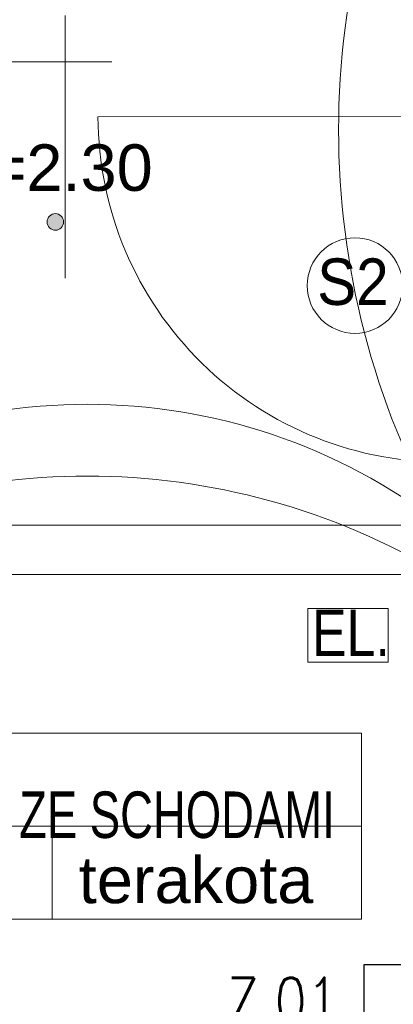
# Model space of a CAD drawing. Header units: millimetres. Extents: x -573548 to 674770, y -184010 to -47794.
# Tile 135 of 181: x 104894 to 106100, y -98054 to -94878. Entities that reach past the tile are written whole.
import ezdxf

# ---------------------------------------------------------------- set-up
doc = ezdxf.new("R2010")
doc.units = ezdxf.units.MM
for name, color, linetype, lineweight in [('A.02 RZUT PIWNICY_is$0$A-DRZWI_Nr_pióra__9', 8, 'Continuous', 9), ('A.02 RZUT PIWNICY_is$0$A-OKNA-OPIS_Nr_pióra__2', 8, 'Continuous', 9), ('A.02 RZUT PIWNICY_is$0$A-OKNA-OPIS_Nr_pióra__8', 8, 'Continuous', 9), ('A.02 RZUT PIWNICY_is$0$A-OPISY-2_Nr_pióra__2', 8, 'Continuous', 9), ('A.02 RZUT PIWNICY_is$0$A-OPISY-3_Nr_pióra__6', 8, 'Continuous', 9), ('A.02 RZUT PIWNICY_is$0$A-WYSOKOSCI_Nr_pióra__7', 8, 'Continuous', 9), ('A.02 RZUT PIWNICY_is$0$opisy inne_Nr_pióra__1', 8, 'Continuous', 9), ('A.02 RZUT PIWNICY_is$0$opisy inne_Nr_pióra__25', 8, 'Continuous', 9), ('A.02 RZUT PIWNICY_is$0$podciagi_Nr_pióra__1', 8, 'Continuous', 9), ('A.02 RZUT PIWNICY_is$0$strop_Nr_pióra__1', 8, 'Continuous', 9), ('BMS_URZĄDZENIA', 30, 'Continuous', 30)]:
    doc.layers.add(name, color=color, linetype=linetype, lineweight=lineweight)
doc.styles.add('A.02 RZUT PIWNICY_is$0$STYL_AUTOMATYCZNY_1', font='arial.ttf')
doc.styles.add('A.02 RZUT PIWNICY_is$0$STYL_AUTOMATYCZNY_4', font='arial.ttf', dxfattribs={"width": 0.8})
doc.styles.add('A.02 RZUT PIWNICY_is$0$STYL_AUTOMATYCZNY_5', font='arial.ttf', dxfattribs={"width": 0.7})
doc.styles.add('A.02 RZUT PIWNICY_is$0$STYL_AUTOMATYCZNY_6', font='arial.ttf', dxfattribs={"width": 0.9})
doc.styles.add('SIMPLEX-10', font='simplex.shx', dxfattribs={"width": 0.8, "height": 10})

# ---------------------------------------------------------------- blocks, each defined once
blk = doc.blocks.new('A.02 RZUT PIWNICY_is')
at = {"layer": 'A.02 RZUT PIWNICY_is$0$A-WYSOKOSCI_Nr_pióra__7'}
blk.add_hatch(color=256, dxfattribs=at).paths.add_polyline_path([(105606.2, -95530.2, 1), (105552.8, -95530.2, 1)])
at = {"layer": 'A.02 RZUT PIWNICY_is$0$A-DRZWI_Nr_pióra__9'}
blk.add_lwpolyline([(106854.3, -95190.3), (105717, -95190.7, 0.418317), (106854.2, -96305.3)], format="xyb", dxfattribs=at)
at = {"layer": 'A.02 RZUT PIWNICY_is$0$A-OKNA-OPIS_Nr_pióra__8'}
blk.add_circle((106546.4, -95735.6), 154.1, dxfattribs=at)
at = {"layer": 'A.02 RZUT PIWNICY_is$0$A-OPISY-3_Nr_pióra__6'}
for p, q in [((104635.7, -97478.8), (106567.3, -97478.8)), ((105568.8, -97478.8), (105568.8, -97778.9))]:
    blk.add_line(p, q, dxfattribs=at)
blk.add_lwpolyline([(104635.7, -97778.9), (104635.7, -97178.8), (106567.3, -97178.8), (106567.3, -97778.9)], close=True, dxfattribs=at)
at = {"layer": 'A.02 RZUT PIWNICY_is$0$A-WYSOKOSCI_Nr_pióra__7'}
blk.add_circle((105579.5, -95530.2), 26.7, dxfattribs=at)
at = {"layer": 'A.02 RZUT PIWNICY_is$0$opisy inne_Nr_pióra__1'}
blk.add_lwpolyline([(106394.3, -96777.4), (106653.7, -96777.4), (106653.7, -96950.3), (106394.3, -96950.3)], close=True, dxfattribs=at)
at = {"layer": 'A.02 RZUT PIWNICY_is$0$opisy inne_Nr_pióra__25'}
for p, q in [((105611.3, -94863.9), (105611.3, -95711.3)), ((105761.3, -95013.9), (104966.3, -95013.9))]:
    blk.add_line(p, q, dxfattribs=at)
at = {"layer": 'A.02 RZUT PIWNICY_is$0$podciagi_Nr_pióra__1'}
for p, q in [((104537.3, -96508.2), (106827.3, -96508.9)), ((105117.5, -96667.8), (106827.3, -96667.8))]:
    blk.add_line(p, q, dxfattribs=at)
at = {"layer": 'A.02 RZUT PIWNICY_is$0$strop_Nr_pióra__1'}
for centre, radius, start, end in [((109098.3, -95233.6), 2604.7, 150.6832, 209.3168), ((105682.3, -97992.6), 1874.2, 52.3426, 127.6574), ((105682.3, -98572.7), 2222.6, 58.991, 121.009)]:
    blk.add_arc(centre, radius, start, end, dxfattribs=at)
at = {"layer": 'A.02 RZUT PIWNICY_is$0$A-OKNA-OPIS_Nr_pióra__2', "insert": (106540, -95724), "char_height": 150, "attachment_point": 5, "style": 'A.02 RZUT PIWNICY_is$0$STYL_AUTOMATYCZNY_6'}
blk.add_mtext('\\A1;{\\pqc;\\fArial|b0|i0|c238|p0;\\W0.900000;S2}', dxfattribs=at)
at = {"layer": 'A.02 RZUT PIWNICY_is$0$A-OPISY-2_Nr_pióra__2', "char_height": 150, "attachment_point": 7}
for s, insert, style in [('\\A1;{\\pql;\\fArial|b0|i0|c238|p0;\\W0.700000;SIEŃ   ZE SCHODAMI}', (104998, -97519.6), 'A.02 RZUT PIWNICY_is$0$STYL_AUTOMATYCZNY_5'), ('\\A1;{\\pql;\\fArial|b0|i0|c238|p0;\\W1.000000;terakota}', (105655.2, -97729.8), 'A.02 RZUT PIWNICY_is$0$STYL_AUTOMATYCZNY_1')]:
    blk.add_mtext(s, dxfattribs=dict(at, insert=insert, style=style))
at = {"layer": 'A.02 RZUT PIWNICY_is$0$A-WYSOKOSCI_Nr_pióra__7', "insert": (105494.8, -95377.6), "char_height": 150, "attachment_point": 5, "style": 'A.02 RZUT PIWNICY_is$0$STYL_AUTOMATYCZNY_1'}
blk.add_mtext('\\A1;{\\pqc;\\fArial|b0|i0|c238|p0;\\W1.000000;Hp=2.30}', dxfattribs=at)
at = {"layer": 'A.02 RZUT PIWNICY_is$0$opisy inne_Nr_pióra__1', "insert": (106533.3, -96855.8), "char_height": 150, "attachment_point": 5, "style": 'A.02 RZUT PIWNICY_is$0$STYL_AUTOMATYCZNY_4'}
blk.add_mtext('\\A1;{\\pqc;\\fArial|b0|i0|c238|p0;\\W0.800000;EL.}', dxfattribs=at)

msp = doc.modelspace()

# ---------------------------------------------------------------- linework, layer by layer
at = {"layer": 'BMS_URZĄDZENIA'}
msp.add_lwpolyline([(106005.767, -97925.691), (106257.032, -97925.691), (106257.032, -98160.606), (106005.767, -98160.606)], close=True, dxfattribs=at)

# ---------------------------------------------------------------- block references
at = {"ltscale": 10}
msp.add_blockref('A.02 RZUT PIWNICY_is', (-570.227, 0), dxfattribs=at)

# ---------------------------------------------------------------- texts
at = {"layer": 'BMS_URZĄDZENIA', "lineweight": 30, "insert": (105923.264, -98043.336), "char_height": 150, "width": 609.56559, "attachment_point": 6, "style": 'SIMPLEX-10'}
msp.add_mtext('Z.01', dxfattribs=at)

doc.saveas('drawing.dxf')
